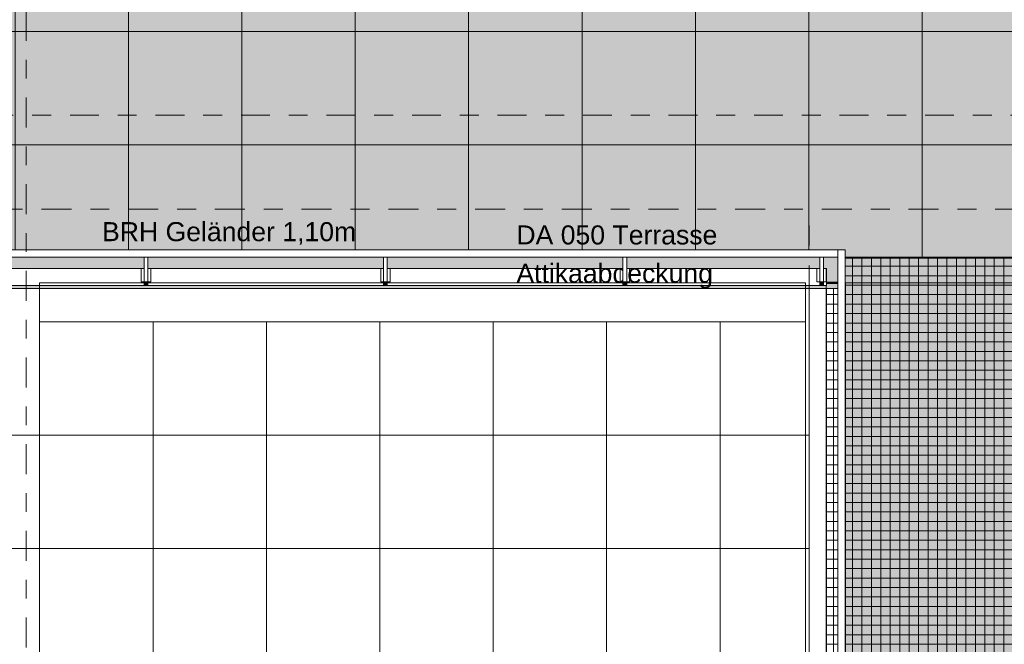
# Model space of a CAD drawing. Header units: metres. Extents: x -180 to 4, y -50 to 6.
# Tile 19 of 44: x -167.86 to -162.65, y -33.5 to -30.19. Entities that reach past the tile are written whole.
import ezdxf

# ---------------------------------------------------------------- set-up
doc = ezdxf.new("R2010")
doc.units = ezdxf.units.M
doc.header["$LTSCALE"] = 0.05
for name, pattern in [('ISO-10 Strichpunktlinie', [4.699, 3.048, -0.762, 0.127, -0.762]), ('Linienart-34', [4.233, 2.116, -2.117]), ('Linienart-53', [5.291531, 3.175, -1.058062, 0.352704, -0.705764])]:
    doc.linetypes.add(name, pattern=pattern)
for name, color, linetype, lineweight, true_color in [('30 -33 Aussenwände- 7 Fassade_ Elemente', 7, 'Continuous', 9, 0x00aacc), ('30 -34 Innenwände- 6 Elemente', 7, 'Continuous', 9, 0xff6633), ('30 -36 Dächer- 3 Dachbeläge', 7, 'Continuous', 15, 0x9999ff), ('30 -36 Dächer- 4 Dachbekleidungen', 7, 'Continuous', 9, 0xccccff), ('70 -72 Beschriftung- 1 Beschriftung allgemein', 7, 'Continuous', 9, 0xff6633), ('70 -72 Beschriftung- 7 Detailverweise Linie', 7, 'Continuous', 9, 0x00dd00), ('70 -75 Raumstempel- 1 Raumstempel', 1, 'Continuous', 50, 0xff0000)]:
    doc.layers.add(name, color=color, linetype=linetype, lineweight=lineweight, true_color=true_color)
for name, color, linetype, lineweight in [('60- 61 allgemeine Ausstattung- 4 Terrassen', 7, 'Continuous', 9), ('70 -71 Achsen- 1 Gebäudeachsen', 7, 'Linienart-53', 18), ('Keine', 7, 'Continuous', 9)]:
    doc.layers.add(name, color=color, linetype=linetype, lineweight=lineweight)
doc.styles.add('Arial', font='arial.ttf')

# ---------------------------------------------------------------- blocks, each defined once
blk = doc.blocks.new('Gruppe-6670')
at = {"color": 255}
blk.add_wipeout([(-163.781, -39.387), (-160.898, -39.387), (-160.898, -31.602), (-160.151, -31.602), (-160.151, -12.117), (-160.241, -12.117), (-160.241, -31.512), (-160.988, -31.512), (-160.988, -39.297), (-163.781, -39.297)], dxfattribs=at).dxf.layer = '30 -34 Innenwände- 6 Elemente'
blk = doc.blocks.new('Gruppe-6671')
at = {"color": 255}
blk.add_wipeout([(-163.781, -39.237), (-161.048, -39.237), (-161.048, -31.452), (-160.301, -31.452), (-160.301, -12.117), (-160.341, -12.117), (-160.341, -31.412), (-161.088, -31.412), (-161.088, -39.197), (-163.781, -39.197)], dxfattribs=at).dxf.layer = '30 -34 Innenwände- 6 Elemente'
blk = doc.blocks.new('Gruppe-6672')
at = {"layer": '30 -34 Innenwände- 6 Elemente', "color": 7, "transparency": 33554687}
blk.add_blockref('Gruppe-6670', (0, 0), dxfattribs=at)
blk.add_blockref('Gruppe-6671', (0, 0), dxfattribs=at)
blk = doc.blocks.new('Gruppe-6673')
at = {"layer": '30 -34 Innenwände- 6 Elemente', "color": 7, "transparency": 33554687}
blk.add_blockref('Gruppe-6672', (0, 0), dxfattribs=at)
at = {"layer": '30 -34 Innenwände- 6 Elemente', "color": 0, "flags": 1}
for tag in ['IFC_UUID', 'instanceID']:
    blk.add_attdef(tag, (-163.781, -39.387), '', height=0.00018, dxfattribs=at)
blk = doc.blocks.new('Gruppe-6674')
at = {"color": 255}
blk.add_wipeout([(-175.826, -12.117), (-175.826, -31.602), (-163.6783, -31.602), (-163.6783, -37.207), (-163.781, -37.207), (-163.781, -37.297), (-163.5883, -37.297), (-163.5883, -31.512), (-175.736, -31.512), (-175.736, -12.117)], dxfattribs=at).dxf.layer = '30 -34 Innenwände- 6 Elemente'
at = {"layer": '30 -34 Innenwände- 6 Elemente', "flags": 128}
blk.add_lwpolyline([(-175.826, -12.117), (-175.826, -31.602), (-163.6783, -31.602), (-163.6783, -37.207), (-163.781, -37.207), (-163.781, -37.297), (-163.5883, -37.297), (-163.5883, -31.512), (-175.736, -31.512), (-175.736, -12.117)], close=True, dxfattribs=at)
blk = doc.blocks.new('Gruppe-6675')
at = {"color": 255}
blk.add_wipeout([(-175.676, -12.117), (-175.676, -31.452), (-163.5283, -31.452), (-163.5283, -37.357), (-163.781, -37.357), (-163.781, -37.397), (-163.4883, -37.397), (-163.4883, -31.412), (-175.636, -31.412), (-175.636, -12.117)], dxfattribs=at).dxf.layer = '30 -34 Innenwände- 6 Elemente'
at = {"layer": '30 -34 Innenwände- 6 Elemente', "flags": 128}
blk.add_lwpolyline([(-175.676, -12.117), (-175.676, -31.452), (-163.5283, -31.452), (-163.5283, -37.357), (-163.781, -37.357), (-163.781, -37.397), (-163.4883, -37.397), (-163.4883, -31.412), (-175.636, -31.412), (-175.636, -12.117)], close=True, dxfattribs=at)
blk = doc.blocks.new('Gruppe-6676')
at = {"layer": '30 -34 Innenwände- 6 Elemente', "color": 7, "transparency": 33554687}
blk.add_blockref('Gruppe-6674', (0, 0), dxfattribs=at)
blk.add_blockref('Gruppe-6675', (0, 0), dxfattribs=at)
blk = doc.blocks.new('Gruppe-6677')
at = {"layer": '30 -34 Innenwände- 6 Elemente', "color": 7, "transparency": 33554687}
blk.add_blockref('Gruppe-6676', (0, 0), dxfattribs=at)
at = {"layer": '30 -34 Innenwände- 6 Elemente', "color": 0, "flags": 1}
for tag in ['IFC_UUID', 'instanceID']:
    blk.add_attdef(tag, (-175.826, -37.397), '', height=0.00018, dxfattribs=at)
blk = doc.blocks.new('_02-OG2_Tragwerk (2D)')
at = {"layer": '30 -34 Innenwände- 6 Elemente'}
blk.add_blockref('Gruppe-6673', (0, 0), dxfattribs=at)
blk.add_blockref('Gruppe-6677', (0, 0), dxfattribs=at)
blk = doc.blocks.new('Gruppe-7919')
at = {"layer": '70 -72 Beschriftung- 1 Beschriftung allgemein', "char_height": 0.100689, "line_spacing_factor": 0.970891, "style": 'Arial'}
for s, insert, attachment_point in [('BRH Geländer 1,10m', (-167.4203, -31.3855), 7), ('DA 050 Terrasse', (-164.1649, -31.3855), 9), ('Attikaabdeckung', (-164.1881, -31.6175), 9)]:
    blk.add_mtext(s, dxfattribs=dict(at, insert=insert, attachment_point=attachment_point))
blk = doc.blocks.new('Gruppe-8181')
at = {"color": 255}
blk.add_wipeout([(-167.1777, -31.512), (-167.1777, -31.582), (-167.1977, -31.582), (-167.1977, -31.512)], dxfattribs=at).dxf.layer = '30 -36 Dächer- 4 Dachbekleidungen'
at = {"layer": '30 -36 Dächer- 3 Dachbeläge', "linetype": 'Continuous', "lineweight": 0, "transparency": 33554687}
blk.add_hatch(color=254, dxfattribs=at).paths.add_polyline_path([(-167.1777, -31.602), (-167.1777, -31.582), (-167.1977, -31.582), (-167.1977, -31.602)])
at = {"layer": '30 -36 Dächer- 3 Dachbeläge', "color": 254, "linetype": 'Continuous', "lineweight": 9, "true_color": 0xccccff, "transparency": 33554687, "flags": 128}
blk.add_lwpolyline([(-167.1777, -31.602), (-167.1777, -31.582), (-167.1977, -31.582), (-167.1977, -31.602)], dxfattribs=at)
at = {"layer": '30 -36 Dächer- 4 Dachbekleidungen', "flags": 128}
for points in [[(-167.2127, -31.512), (-167.2127, -31.582), (-167.1977, -31.582)], [(-167.1777, -31.512), (-167.1777, -31.582), (-167.1977, -31.582), (-167.1977, -31.512)], [(-167.1627, -31.512), (-167.1627, -31.582), (-167.1777, -31.582)]]:
    blk.add_lwpolyline(points, dxfattribs=at)
at = {"color": 255}
blk.add_wipeout([(-167.1777, -31.512), (-167.1777, -31.452), (-167.1977, -31.452), (-167.1977, -31.512)], dxfattribs=at).dxf.layer = '30 -36 Dächer- 4 Dachbekleidungen'
at = {"layer": '30 -36 Dächer- 4 Dachbekleidungen', "flags": 128}
blk.add_lwpolyline([(-167.1777, -31.512), (-167.1777, -31.452), (-167.1977, -31.452), (-167.1977, -31.512)], dxfattribs=at)
blk = doc.blocks.new('Gruppe-8182')
at = {"color": 255}
blk.add_wipeout([(-165.911, -31.512), (-165.911, -31.582), (-165.931, -31.582), (-165.931, -31.512)], dxfattribs=at).dxf.layer = '30 -36 Dächer- 4 Dachbekleidungen'
at = {"layer": '30 -36 Dächer- 3 Dachbeläge', "linetype": 'Continuous', "lineweight": 0, "transparency": 33554687}
blk.add_hatch(color=254, dxfattribs=at).paths.add_polyline_path([(-165.911, -31.602), (-165.911, -31.582), (-165.931, -31.582), (-165.931, -31.602)])
at = {"layer": '30 -36 Dächer- 3 Dachbeläge', "color": 254, "linetype": 'Continuous', "lineweight": 9, "true_color": 0xccccff, "transparency": 33554687, "flags": 128}
blk.add_lwpolyline([(-165.911, -31.602), (-165.911, -31.582), (-165.931, -31.582), (-165.931, -31.602)], dxfattribs=at)
at = {"layer": '30 -36 Dächer- 4 Dachbekleidungen', "flags": 128}
for points in [[(-165.946, -31.512), (-165.946, -31.582), (-165.931, -31.582)], [(-165.911, -31.512), (-165.911, -31.582), (-165.931, -31.582), (-165.931, -31.512)], [(-165.896, -31.512), (-165.896, -31.582), (-165.911, -31.582)]]:
    blk.add_lwpolyline(points, dxfattribs=at)
at = {"color": 255}
blk.add_wipeout([(-165.911, -31.512), (-165.911, -31.452), (-165.931, -31.452), (-165.931, -31.512)], dxfattribs=at).dxf.layer = '30 -36 Dächer- 4 Dachbekleidungen'
at = {"layer": '30 -36 Dächer- 4 Dachbekleidungen', "flags": 128}
blk.add_lwpolyline([(-165.911, -31.512), (-165.911, -31.452), (-165.931, -31.452), (-165.931, -31.512)], dxfattribs=at)
blk = doc.blocks.new('Gruppe-8183')
at = {"color": 255}
blk.add_wipeout([(-164.6443, -31.512), (-164.6443, -31.582), (-164.6643, -31.582), (-164.6643, -31.512)], dxfattribs=at).dxf.layer = '30 -36 Dächer- 4 Dachbekleidungen'
at = {"layer": '30 -36 Dächer- 3 Dachbeläge', "linetype": 'Continuous', "lineweight": 0, "transparency": 33554687}
blk.add_hatch(color=254, dxfattribs=at).paths.add_polyline_path([(-164.6443, -31.602), (-164.6443, -31.582), (-164.6643, -31.582), (-164.6643, -31.602)])
at = {"layer": '30 -36 Dächer- 3 Dachbeläge', "color": 254, "linetype": 'Continuous', "lineweight": 9, "true_color": 0xccccff, "transparency": 33554687, "flags": 128}
blk.add_lwpolyline([(-164.6443, -31.602), (-164.6443, -31.582), (-164.6643, -31.582), (-164.6643, -31.602)], dxfattribs=at)
at = {"layer": '30 -36 Dächer- 4 Dachbekleidungen', "flags": 128}
for points in [[(-164.6793, -31.512), (-164.6793, -31.582), (-164.6643, -31.582)], [(-164.6443, -31.512), (-164.6443, -31.582), (-164.6643, -31.582), (-164.6643, -31.512)], [(-164.6293, -31.512), (-164.6293, -31.582), (-164.6443, -31.582)]]:
    blk.add_lwpolyline(points, dxfattribs=at)
at = {"color": 255}
blk.add_wipeout([(-164.6443, -31.512), (-164.6443, -31.452), (-164.6643, -31.452), (-164.6643, -31.512)], dxfattribs=at).dxf.layer = '30 -36 Dächer- 4 Dachbekleidungen'
at = {"layer": '30 -36 Dächer- 4 Dachbekleidungen', "flags": 128}
blk.add_lwpolyline([(-164.6443, -31.512), (-164.6443, -31.452), (-164.6643, -31.452), (-164.6643, -31.512)], dxfattribs=at)
blk = doc.blocks.new('Gruppe-8297')
at = {"color": 255}
blk.add_wipeout([(-163.6035, -31.512), (-163.6035, -31.582), (-163.6235, -31.582), (-163.6235, -31.512)], dxfattribs=at).dxf.layer = '30 -36 Dächer- 4 Dachbekleidungen'
at = {"layer": '30 -36 Dächer- 3 Dachbeläge', "linetype": 'Continuous', "lineweight": 0, "transparency": 33554687}
blk.add_hatch(color=254, dxfattribs=at).paths.add_polyline_path([(-163.6035, -31.602), (-163.6035, -31.582), (-163.6235, -31.582), (-163.6235, -31.602)])
at = {"layer": '30 -36 Dächer- 3 Dachbeläge', "color": 254, "linetype": 'Continuous', "lineweight": 9, "true_color": 0xccccff, "transparency": 33554687, "flags": 128}
blk.add_lwpolyline([(-163.6035, -31.602), (-163.6035, -31.582), (-163.6235, -31.582), (-163.6235, -31.602)], dxfattribs=at)
at = {"layer": '30 -36 Dächer- 4 Dachbekleidungen', "flags": 128}
for points in [[(-163.6385, -31.512), (-163.6385, -31.582), (-163.6235, -31.582)], [(-163.6035, -31.512), (-163.6035, -31.582), (-163.6235, -31.582), (-163.6235, -31.512)], [(-163.5885, -31.512), (-163.5885, -31.582), (-163.6035, -31.582)]]:
    blk.add_lwpolyline(points, dxfattribs=at)
at = {"color": 255}
blk.add_wipeout([(-163.6035, -31.512), (-163.6035, -31.452), (-163.6235, -31.452), (-163.6235, -31.512)], dxfattribs=at).dxf.layer = '30 -36 Dächer- 4 Dachbekleidungen'
at = {"layer": '30 -36 Dächer- 4 Dachbekleidungen', "flags": 128}
blk.add_lwpolyline([(-163.6035, -31.512), (-163.6035, -31.452), (-163.6235, -31.452), (-163.6235, -31.512)], dxfattribs=at)
blk = doc.blocks.new('Gruppe-8397')
at = {"layer": '30 -36 Dächer- 3 Dachbeläge', "linetype": 'Continuous', "lineweight": 0}
blk.add_hatch(color=254, dxfattribs=at).paths.add_polyline_path([(-175.84099996, -12.11704198), (-175.84099996, -31.61704198), (-163.52826764, -31.61704198), (-163.52826764, -31.45204198), (-175.67599996, -31.45204198), (-175.67599996, -12.11704198)])
at = {"layer": '60- 61 allgemeine Ausstattung- 4 Terrassen', "linetype": 'Continuous', "lineweight": 9, "transparency": 33554534}
h = blk.add_hatch(dxfattribs=at)
h.set_pattern_fill('Platte 60_60 SRF', style=0, pattern_type=2)
h.set_pattern_definition([(90, (-168.481, -14.65704), (-0.6, 7e-17), []), (0, (-168.481, -14.65704), (0, 0.6), [])])
h.paths.add_polyline_path([(-175.67599996, -12.29404198), (-160.12099996, -12.29404198), (-160.12099996, -31.45204198), (-175.67599996, -31.45204198)])
at = {"layer": '30 -36 Dächer- 3 Dachbeläge', "flags": 128}
blk.add_lwpolyline([(-175.84099996, -12.11704198), (-175.84099996, -31.61704198), (-163.52826764, -31.61704198), (-163.52826764, -31.45204198), (-175.67599996, -31.45204198), (-175.67599996, -12.11704198)], close=True, dxfattribs=at)
at = {"layer": '60- 61 allgemeine Ausstattung- 4 Terrassen', "color": 252, "linetype": 'Continuous', "lineweight": 9, "true_color": 0x888888, "flags": 128}
blk.add_lwpolyline([(-175.67599996, -12.29404198), (-160.12099996, -12.29404198), (-160.12099996, -31.45204198), (-175.67599996, -31.45204198)], close=True, dxfattribs=at)
at = {"color": 255}
blk.add_wipeout([(-167.75099996, -31.61704198), (-163.69799996, -31.61704198), (-163.69799996, -31.79404198), (-167.75099996, -31.79404198)], dxfattribs=at).dxf.layer = '30 -33 Aussenwände- 7 Fassade_ Elemente'
at = {"layer": '60- 61 allgemeine Ausstattung- 4 Terrassen', "linetype": 'Continuous', "lineweight": 9, "transparency": 33554534}
h = blk.add_hatch(dxfattribs=at)
h.set_pattern_fill('Betonfertigteil  SRF', color=252, style=0, pattern_type=2)
h.set_pattern_definition([(0, (0, 0), (3e-18, 0.05), []), (90, (0, 0), (0.05, 0), [])])
h.paths.add_polyline_path([(-163.78099996, -37.29704198), (-163.78099996, -39.29704198), (-160.98799996, -39.29704198), (-160.98799996, -31.45704198), (-163.52826764, -31.45704198), (-163.52826764, -31.61704198), (-163.58826764, -31.61704198), (-163.58826764, -37.29704198)])
at = {"layer": '30 -33 Aussenwände- 7 Fassade_ Elemente', "flags": 128}
blk.add_lwpolyline([(-167.75099996, -31.61704198), (-163.69799996, -31.61704198), (-163.69799996, -31.79404198), (-167.75099996, -31.79404198)], close=True, dxfattribs=at)
at = {"layer": '60- 61 allgemeine Ausstattung- 4 Terrassen', "color": 252, "linetype": 'Continuous', "true_color": 0x888888, "flags": 128}
blk.add_lwpolyline([(-163.78099996, -37.29704198), (-163.78099996, -39.29704198), (-160.98799996, -39.29704198), (-160.98799996, -31.45704198), (-163.52826764, -31.45704198), (-163.52826764, -31.61704198), (-163.58826764, -31.61704198), (-163.58826764, -37.29704198)], close=True, dxfattribs=at)
at = {"color": 255}
blk.add_wipeout([(-163.48826764, -31.41204198), (-175.63599996, -31.41204198), (-175.63599996, -12.11704198), (-175.67599996, -12.11704198), (-175.67599996, -31.45204198), (-163.48826764, -31.45204198)], dxfattribs=at).dxf.layer = '30 -36 Dächer- 4 Dachbekleidungen'
at = {"layer": '30 -36 Dächer- 4 Dachbekleidungen', "flags": 128}
blk.add_lwpolyline([(-163.48826764, -31.41204198), (-175.63599996, -31.41204198), (-175.63599996, -12.11704198), (-175.67599996, -12.11704198), (-175.67599996, -31.45204198), (-163.48826764, -31.45204198)], close=True, dxfattribs=at)
at = {"color": 255}
blk.add_wipeout([(-175.82599996, -12.11704198), (-175.82599996, -31.60204198), (-163.58826764, -31.60204198), (-163.58826764, -31.51204198), (-175.73599996, -31.51204198), (-175.73599996, -12.11704198)], dxfattribs=at).dxf.layer = '30 -36 Dächer- 4 Dachbekleidungen'
at = {"layer": '30 -36 Dächer- 4 Dachbekleidungen', "flags": 128}
blk.add_lwpolyline([(-175.82599996, -12.11704198), (-175.82599996, -31.60204198), (-163.58826764, -31.60204198), (-163.58826764, -31.51204198), (-175.73599996, -31.51204198), (-175.73599996, -12.11704198)], close=True, dxfattribs=at)
at = {"layer": '70 -72 Beschriftung- 1 Beschriftung allgemein', "color": 7}
blk.add_blockref('Gruppe-7919', (0, 0), dxfattribs=at)
for name in ['Gruppe-8181', 'Gruppe-8182', 'Gruppe-8183']:
    blk.add_blockref(name, (0, 0), dxfattribs=at)
at = {"color": 255, "linetype": 'Continuous', "transparency": 33554687}
blk.add_wipeout([(-163.78099996, -37.18704198), (-163.78099996, -37.20704198), (-163.67826764, -37.20704198), (-163.67826764, -31.61704198), (-163.69799996, -31.61704198), (-163.69799996, -37.18704198)], dxfattribs=at).dxf.layer = '60- 61 allgemeine Ausstattung- 4 Terrassen'
at = {"layer": '60- 61 allgemeine Ausstattung- 4 Terrassen', "color": 252, "linetype": 'Continuous', "true_color": 0x888888, "flags": 128}
blk.add_lwpolyline([(-163.78099996, -37.18704198), (-163.78099996, -37.20704198), (-163.67826764, -37.20704198), (-163.67826764, -31.61704198), (-163.69799996, -31.61704198), (-163.69799996, -37.18704198)], close=True, dxfattribs=at)
at = {"color": 255, "linetype": 'Continuous', "transparency": 33554687}
blk.add_wipeout([(-163.78099996, -39.38704198), (-160.89799996, -39.38704198), (-160.89799996, -31.61704198), (-160.87799996, -31.61704198), (-160.87799996, -39.40704198), (-163.78099996, -39.40704198)], dxfattribs=at).dxf.layer = '60- 61 allgemeine Ausstattung- 4 Terrassen'
blk.add_wipeout([(-161.04799996, -31.41204198), (-161.08799996, -31.41204198), (-161.08799996, -39.19704198), (-163.78099996, -39.19704198), (-163.78099996, -39.23704198), (-161.04799996, -39.23704198)], dxfattribs=at).dxf.layer = '60- 61 allgemeine Ausstattung- 4 Terrassen'
blk.add_wipeout([(-163.52826764, -31.41204198), (-163.48826764, -31.41204198), (-163.48826764, -37.39704198), (-163.78099996, -37.39704198), (-163.78099996, -37.35704198), (-163.52826764, -37.35704198)], dxfattribs=at).dxf.layer = '60- 61 allgemeine Ausstattung- 4 Terrassen'
at = {"layer": '60- 61 allgemeine Ausstattung- 4 Terrassen', "color": 252, "linetype": 'Continuous', "true_color": 0x888888, "flags": 128}
blk.add_lwpolyline([(-163.52826764, -31.41204198), (-163.48826764, -31.41204198), (-163.48826764, -37.39704198), (-163.78099996, -37.39704198), (-163.78099996, -37.35704198), (-163.52826764, -37.35704198)], close=True, dxfattribs=at)
at = {"layer": '70 -72 Beschriftung- 1 Beschriftung allgemein', "color": 7}
blk.add_blockref('Gruppe-8297', (0, 0), dxfattribs=at)
blk = doc.blocks.new('Gruppe-9596')
at = {"layer": '60- 61 allgemeine Ausstattung- 4 Terrassen', "linetype": 'Continuous', "lineweight": 9, "transparency": 33554534}
h = blk.add_hatch(dxfattribs=at)
h.set_pattern_fill('Platte 60_60 SRF', style=0, pattern_type=2)
h.set_pattern_definition([(90, (-171.951, -31.79404), (-0.6, 7e-17), []), (0, (-171.951, -31.79404), (0, 0.6), [])])
h.paths.add_polyline_path([(-163.6783, -31.794), (-175.661, -31.794), (-175.661, -39.717), (-171.951, -39.717), (-171.951, -33.594), (-163.6783, -33.594)])
at = {"layer": '60- 61 allgemeine Ausstattung- 4 Terrassen', "linetype": 'Linienart-34', "lineweight": 9, "flags": 128}
blk.add_lwpolyline([(-163.6783, -31.2834), (-163.6783, -37.187), (-163.781, -37.187), (-163.781, -39.407), (-163.491, -39.407), (-160.818, -39.407)], dxfattribs=at)
blk = doc.blocks.new('Gruppe-9597')
at = {"layer": 'Keine', "color": 7}
blk.add_blockref('Gruppe-9596', (0, 0), dxfattribs=at)
blk = doc.blocks.new('_OG2_2D (2D)')
at = {"layer": '70 -75 Raumstempel- 1 Raumstempel', "linetype": 'Continuous', "lineweight": 0, "true_color": 0xff0000}
blk.add_hatch(color=1, dxfattribs=at).paths.add_polyline_path([(-175.81099996, -12.08704198), (-175.81099996, -31.58704198), (-163.49099996, -31.58704198), (-163.49099996, -37.18704198), (-163.78099996, -37.18704198), (-163.78099996, -39.40704198), (-160.81799996, -39.40704198), (-160.81799996, -31.58704198), (-160.22099996, -31.58704198), (-160.22099996, -12.29404198), (-175.38099996, -12.29404198), (-175.38099996, -12.08704198)])
at = {"layer": '30 -33 Aussenwände- 7 Fassade_ Elemente', "flags": 128}
blk.add_lwpolyline([(-99.03099996, -31.79404198), (-99.03099996, -39.83704198), (-160.61099996, -39.83704198), (-160.61099996, -31.58704198), (-175.81099996, -31.58704198), (-175.81099996, -12.08704198)], dxfattribs=at)
at = {"layer": '70 -75 Raumstempel- 1 Raumstempel', "flags": 128}
blk.add_lwpolyline([(-175.81099996, -12.08704198), (-175.81099996, -31.58704198), (-163.49099996, -31.58704198), (-163.49099996, -37.18704198), (-163.78099996, -37.18704198), (-163.78099996, -39.40704198), (-160.81799996, -39.40704198), (-160.81799996, -31.58704198), (-160.22099996, -31.58704198), (-160.22099996, -12.29404198), (-175.38099996, -12.29404198), (-175.38099996, -12.08704198)], close=True, dxfattribs=at)
at = {"layer": '70 -72 Beschriftung- 1 Beschriftung allgemein', "color": 7}
blk.add_blockref('Gruppe-8397', (0, 0), dxfattribs=at)
at = {"layer": '30 -33 Aussenwände- 7 Fassade_ Elemente', "flags": 128}
blk.add_lwpolyline([(-167.75099996, -31.58704198), (-163.69799996, -31.58704198), (-163.69799996, -31.79404198), (-167.75099996, -31.79404198)], close=True, dxfattribs=at)
at = {"layer": '70 -72 Beschriftung- 7 Detailverweise Linie', "linetype": 'ISO-10 Strichpunktlinie', "flags": 128}
blk.add_lwpolyline([(-172.11368377, -30.7), (-159.87599996, -30.7), (-159.87599996, -40.00227873), (-172.11368377, -40.00227873)], close=True, dxfattribs=at)
at = {"layer": '70 -72 Beschriftung- 1 Beschriftung allgemein', "color": 7}
blk.add_blockref('Gruppe-9597', (0, 0), dxfattribs=at)
blk = doc.blocks.new('_Achsen (3D)')
at = {"layer": '70 -71 Achsen- 1 Gebäudeachsen', "transparency": 33554687}
for p, q in [((-167.821, 3.8), (-167.821, -46.172)), ((-179.668, -31.197), (3.826, -31.197))]:
    blk.add_line(p, q, dxfattribs=at)

msp = doc.modelspace()

# ---------------------------------------------------------------- block references
at = {"layer": 'Keine', "color": 1}
msp.add_blockref('_02-OG2_Tragwerk (2D)', (0, 0), dxfattribs=at)

# ---------------------------------------------------------------- next in the draw order: block references
msp.add_blockref('_OG2_2D (2D)', (0, 0), dxfattribs=at)

# ---------------------------------------------------------------- next in the draw order: block references
msp.add_blockref('_Achsen (3D)', (0, 0), dxfattribs=at)

doc.saveas('drawing.dxf')
